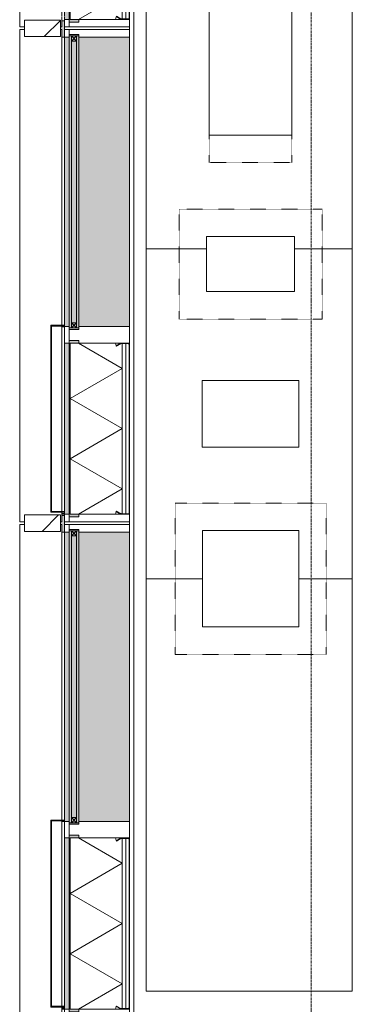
# Model space of a CAD drawing. Header units: millimetres. Extents: x -281 to 121694, y -16481 to 65128.
# Tile 23 of 256: x 8940 to 10150, y 16307 to 19889. Entities that reach past the tile are written whole.
import ezdxf

# ---------------------------------------------------------------- set-up
doc = ezdxf.new("R2010")
doc.units = ezdxf.units.MM
doc.linetypes.add('Grid Line', pattern=[12, 6, -2, 2, -2])
doc.linetypes.add('NLRS_Dash-0_6mm_Space-0_6mm_cpz', pattern=[1.2, 0.6, -0.6])
for name, color, linetype, lineweight in [('A--L$01A__Algemeen', 7, 'Continuous', 5), ('A--L$07A__Stramien', 1, 'Continuous', 5), ('A--L21__Buitenwanden', 3, 'Continuous', 5), ('A--L3__Afbouw', 2, 'Continuous', 5), ('A--L82__LosseGebruikersInvent', 1, 'Continuous', 5), ('A--L8__LosseInventaris', 1, 'Continuous', 5), ('A--LD21__DetailPenFijnHidden', 1, 'Continuous', 5), ('Specialty Equipment', 1, 'Continuous', 5)]:
    doc.layers.add(name, color=color, linetype=linetype, lineweight=lineweight)
pattern_1 = [(315, (-17157.5, 9103), (449.013, 449.013), []), (315, (-17157.5, 8944.25), (898.026, 0), []), (315, (-17157.5, 9261.75), (898.026, 0), [])]
pattern_2 = [(315, (-18957.5, 9103), (449.013, 449.013), []), (315, (-18957.5, 8944.25), (898.026, 0), []), (315, (-18957.5, 9261.75), (898.026, 0), [])]
pattern_3 = [(315, (-20757.5, 9103), (449.013, 449.013), []), (315, (-20757.5, 8944.25), (898.026, 0), []), (315, (-20757.5, 9261.75), (898.026, 0), [])]

# ---------------------------------------------------------------- blocks, each defined once
blk = doc.blocks.new('Rectangular Mullion - 1332_435 x 60_30min-34469616-L_80_ 13')
at = {"layer": 'A--LD21__DetailPenFijnHidden'}
blk.add_hatch(color=256, dxfattribs=at).paths.add_polyline_path([(30, 237), (-30, 237), (-29.2, 247.1), (-7.5, 247.1), (-7.5, 252), (2.5, 252), (2.5, 247.1), (30, 247.1)])
for p, q in [((-30, 237), (-30, 247.1)), ((30, 247.1), (30, 237))]:
    blk.add_line(p, q, dxfattribs=at)
blk = doc.blocks.new('NLRS_21_GM_LB_element gevel_gen_cpz - NLRS_21_13_08_elementgevel element_gen_cpz-61925245-L_80_ 13')
at = {"layer": 'A--L$01A__Algemeen'}
h = blk.add_hatch(dxfattribs=at)
h.set_pattern_fill('FP_142', color=256, style=0, pattern_type=2)
h.set_pattern_definition(pattern_1)
h.paths.add_polyline_path([(-895, -17), (-867.5, -17), (-867.5, 0), (-895, 0)])
h.paths.add_polyline_path([(-245, 0), (-245, -17), (-185, -17), (-185, 0), (-240.5, 0)])
h.paths.add_polyline_path([(867.5, 0), (867.5, -17), (895, -17), (895, 0), (872.5, 0)])
for points in [[(-877.5, -52), (-867.5, -51.5), (-867.5, -20), (-245, -20), (-245, -52), (-235, -52), (-235, -17), (-877.5, -17)], [(-185, -237), (867.5, -237), (867.5, -52), (-185, -52)]]:
    blk.add_hatch(color=256, dxfattribs=at).paths.add_polyline_path(points)
h = blk.add_hatch(color=256, dxfattribs=at)
h.paths.add_polyline_path([(-867.5, -17), (-245, -17), (-245, 0), (-867.5, 0)])
h.paths.add_polyline_path([(-185, -17), (867.5, -17), (867.5, 0), (-185, 0)])
h = blk.add_hatch(dxfattribs=at)
h.set_pattern_fill('FP_142', color=256, style=0, pattern_type=2)
h.set_pattern_definition(pattern_1)
h.paths.add_polyline_path([(-867.5, -205.8), (-867.5, -232), (-865.5, -232), (-865.5, -205.8)])
h.paths.add_polyline_path([(-866.8, -203.3), (-865.1, -204.3), (-856.3, -189.2), (-858.1, -188.2)])
h.paths.add_polyline_path([(-862.5, -237), (-250, -237), (-250, -235), (-862.5, -235)])
h.paths.add_polyline_path([(-256.2, -189.2), (-247.4, -204.3), (-245.7, -203.3), (-254.4, -188.2)])
h.paths.add_polyline_path([(-247, -205.8), (-247, -232), (-245, -232), (-245, -205.8)])
h = blk.add_hatch(dxfattribs=at)
h.set_pattern_fill('FP_141', color=256, style=0, pattern_type=2)
h.set_pattern_definition([(315, (-17157.5, 9103), (42.4264, 42.4264), []), (45, (-17157.5, 9103), (-42.4264, 42.4264), [])])
h.paths.add_polyline_path([(-254.4, -188.2), (-245, -204.3), (-245, -185.7), (-249.9, -186.3)])
for p, q in [((-867.5, 0), (-895, 0)), ((-895, 0), (-895, -17)), ((-867.5, -17), (-867.5, 0)), ((-867.5, 0), (-860, 0)), ((-857, 0), (-245, 0)), ((-185, 0), (-245, 0)), ((-245, 0), (-245, -17)), ((-185, -17), (-185, 0)), ((-185, 0), (-183, 0)), ((-180, 0), (867.5, 0)), ((895, 0), (867.5, 0)), ((867.5, 0), (867.5, -17)), ((895, -17), (895, 0)), ((-877.5, -17), (-895, -17)), ((-895, -17), (-895, -237)), ((-895, -17), (-867.5, -17)), ((-877.5, -52), (-877.5, -17)), ((-245, -17), (-867.5, -17)), ((-245, -20), (-867.5, -20)), ((-867.5, -20), (-867.5, -185.7)), ((-245, -20), (-867.5, -20)), ((-867.5, -20), (-867.5, -185.7)), ((-775.6, -210), (-665.9, -20)), ((-556.2, -210), (-665.9, -20)), ((-556.2, -210), (-446.6, -20)), ((-336.9, -210), (-446.6, -20)), ((-245, -17), (-190, -17)), ((-245, -185.7), (-245, -20)), ((-245, -185.7), (-245, -20)), ((-195, -17), (-235, -17)), ((-235, -17), (-235, -52)), ((-195, -52), (-195, -17)), ((872.5, -17), (895, -17)), ((895, -17), (877.5, -17)), ((877.5, -17), (877.5, -52)), ((895, -237), (895, -17)), ((-867.5, -52), (-877.5, -52)), ((-775.6, -210), (-867.5, -50.9)), ((-336.9, -210), (-245, -50.9)), ((-235, -52), (-245, -52)), ((-190, -52), (-195, -52)), ((-185, -237), (-185, -52)), ((867.5, -52), (867.5, -237)), ((877.5, -52), (872.5, -52)), ((-867.5, -185.7), (-867.5, -204.5)), ((-867.5, -204.5), (-867.5, -205.8)), ((-867.5, -204.5), (-867.5, -205.8)), ((-867.5, -205.8), (-867.5, -232)), ((-858.1, -188.2), (-866.8, -203.3)), ((-865.5, -232), (-865.5, -205.8)), ((-865.5, -210), (-247, -210)), ((-865.5, -210), (-247, -210)), ((-865.1, -204.3), (-856.3, -189.2)), ((-856.3, -189.2), (-858.1, -188.2)), ((-254.4, -188.2), (-256.2, -189.2)), ((-256.2, -189.2), (-247.4, -204.3)), ((-245.7, -203.3), (-254.4, -188.2)), ((-247, -205.8), (-247, -232)), ((-245, -204.5), (-245, -185.7)), ((-245, -205.8), (-245, -204.5)), ((-245, -205.8), (-245, -204.5)), ((-245, -232), (-245, -205.8)), ((-895, -237), (-867.5, -237)), ((-867.5, -232), (-867.5, -237)), ((-867.5, -237), (-862.5, -237)), ((-865.5, -222.5), (-247, -222.5)), ((-250, -235), (-862.5, -235)), ((-862.5, -237), (-250, -237)), ((-250, -237), (-245, -237)), ((-245, -237), (-245, -232)), ((-245, -237), (-185, -237)), ((867.5, -237), (-185, -237)), ((867.5, -237), (895, -237))]:
    blk.add_line(p, q, dxfattribs=at)
for centre, radius, start, end in [((-867.5, -204.5), 18.8, 60, 90), ((-862.5, -205.8), 5, 150, 180), ((-862.5, -205.8), 3, 150, 180), ((-245, -204.5), 18.8, 90, 120), ((-250, -205.8), 3, 0, 30), ((-250, -205.8), 5, 360, 30), ((-862.5, -232), 5, 180, 270), ((-862.5, -232), 3, 180, 270), ((-862.5, -232), 3, 180, 270), ((-250, -232), 3, 270, 360), ((-250, -232), 3, 270, 0), ((-250, -232), 5, 270, 0)]:
    blk.add_arc(centre, radius, start, end, dxfattribs=at)
blk = doc.blocks.new('NLRS_41_GM_LB_zetwerk gevel_gen_cpz - NLRS_41_12_05_GM_zetwerk gevel_gen_cpz-61879868-L_80_ 13')
at = {"layer": 'A--L$01A__Algemeen'}
for p, q in [((375, 50), (-305, 50)), ((-305, 50), (-305, 0)), ((-302, 0), (-302, 47)), ((-302, 47), (372, 47)), ((372, 47), (372, 0)), ((375, 0), (375, 50)), ((-305, 0), (-302, 0)), ((372, 0), (375, 0))]:
    blk.add_line(p, q, dxfattribs=at)
blk = doc.blocks.new('NLRS_21_GM_LB_element gevel_gen_cpz - NLRS_21_13_08_elementgevel element_gen_cpz-65367693-L_80_ 13')
at = {"layer": 'A--L$01A__Algemeen'}
h = blk.add_hatch(dxfattribs=at)
h.set_pattern_fill('FP_145', color=256, style=0, pattern_type=2)
h.set_pattern_definition(pattern_2)
h.paths.add_polyline_path([(-895, -17), (-867.5, -17), (-867.5, 0), (-895, 0)])
h.paths.add_polyline_path([(-245, -17), (-185, -17), (-185, 0), (-245, 0)])
h.paths.add_polyline_path([(867.5, 0), (867.5, -17), (895, -17), (895, 0), (872.5, 0)])
for points in [[(-877.5, -52), (-867.5, -51.5), (-867.5, -20), (-245, -20), (-245, -52), (-235, -52), (-235, -17), (-877.5, -17), (-877.5, -20)], [(-185, -237), (867.5, -237), (867.5, -52), (-185, -52)]]:
    blk.add_hatch(color=256, dxfattribs=at).paths.add_polyline_path(points)
h = blk.add_hatch(color=256, dxfattribs=at)
h.paths.add_polyline_path([(-867.5, -17), (-245, -17), (-245, 0), (-867.5, 0)])
h.paths.add_polyline_path([(-185, 0), (-185, -17), (867.5, -17), (867.5, 0), (-183, 0)])
h = blk.add_hatch(dxfattribs=at)
h.set_pattern_fill('FP_145', color=256, style=0, pattern_type=2)
h.set_pattern_definition(pattern_2)
h.paths.add_polyline_path([(-867.5, -232), (-865.5, -232), (-865.5, -205.8), (-867.5, -205.8)])
h.paths.add_polyline_path([(-866.8, -203.3), (-865.1, -204.3), (-856.3, -189.2), (-858.1, -188.2)])
h.paths.add_polyline_path([(-862.5, -237), (-250, -237), (-250, -235), (-862.5, -235)])
h.paths.add_polyline_path([(-256.2, -189.2), (-247.4, -204.3), (-245.7, -203.3), (-254.4, -188.2)])
h.paths.add_polyline_path([(-247, -232), (-245, -232), (-245, -205.8), (-247, -205.8)])
h = blk.add_hatch(dxfattribs=at)
h.set_pattern_fill('FP_144', color=256, style=0, pattern_type=2)
h.set_pattern_definition([(315, (-18957.5, 9103), (42.4264, 42.4264), []), (45, (-18957.5, 9103), (-42.4264, 42.4264), [])])
h.paths.add_polyline_path([(-254.4, -188.2), (-245, -204.3), (-245, -185.7), (-249.9, -186.3)])
for p, q in [((-867.5, 0), (-895, 0)), ((-895, 0), (-895, -17)), ((-867.5, -17), (-867.5, 0)), ((-867.5, 0), (-860, 0)), ((-857, 0), (-245, 0)), ((-185, 0), (-245, 0)), ((-245, 0), (-245, -17)), ((-185, -17), (-185, 0)), ((-185, 0), (-183, 0)), ((-180, 0), (867.5, 0)), ((895, 0), (867.5, 0)), ((867.5, 0), (867.5, -17)), ((895, -17), (895, 0)), ((-877.5, -17), (-895, -17)), ((-895, -17), (-895, -237)), ((-895, -17), (-867.5, -17)), ((-877.5, -52), (-877.5, -17)), ((-245, -17), (-867.5, -17)), ((-245, -20), (-867.5, -20)), ((-867.5, -20), (-867.5, -185.7)), ((-245, -20), (-867.5, -20)), ((-867.5, -20), (-867.5, -185.7)), ((-775.6, -210), (-665.9, -20)), ((-556.2, -210), (-665.9, -20)), ((-556.2, -210), (-446.6, -20)), ((-336.9, -210), (-446.6, -20)), ((-245, -17), (-190, -17)), ((-245, -185.7), (-245, -20)), ((-245, -185.7), (-245, -20)), ((-195, -17), (-235, -17)), ((-235, -17), (-235, -52)), ((-195, -52), (-195, -17)), ((872.5, -17), (895, -17)), ((895, -17), (877.5, -17)), ((877.5, -17), (877.5, -52)), ((895, -237), (895, -17)), ((-867.5, -52), (-877.5, -52)), ((-775.6, -210), (-867.5, -50.9)), ((-336.9, -210), (-245, -50.9)), ((-235, -52), (-245, -52)), ((-190, -52), (-195, -52)), ((-185, -237), (-185, -52)), ((867.5, -52), (867.5, -237)), ((877.5, -52), (872.5, -52)), ((-867.5, -185.7), (-867.5, -204.5)), ((-867.5, -204.5), (-867.5, -205.8)), ((-867.5, -204.5), (-867.5, -205.8)), ((-867.5, -205.8), (-867.5, -232)), ((-858.1, -188.2), (-866.8, -203.3)), ((-865.5, -232), (-865.5, -205.8)), ((-865.5, -210), (-247, -210)), ((-865.5, -210), (-247, -210)), ((-865.1, -204.3), (-856.3, -189.2)), ((-856.3, -189.2), (-858.1, -188.2)), ((-254.4, -188.2), (-256.2, -189.2)), ((-256.2, -189.2), (-247.4, -204.3)), ((-245.7, -203.3), (-254.4, -188.2)), ((-247, -205.8), (-247, -232)), ((-245, -204.5), (-245, -185.7)), ((-245, -205.8), (-245, -204.5)), ((-245, -205.8), (-245, -204.5)), ((-245, -232), (-245, -205.8)), ((-895, -237), (-867.5, -237)), ((-867.5, -232), (-867.5, -237)), ((-867.5, -237), (-862.5, -237)), ((-865.5, -222.5), (-247, -222.5)), ((-250, -235), (-862.5, -235)), ((-862.5, -237), (-250, -237)), ((-250, -237), (-245, -237)), ((-245, -237), (-245, -232)), ((-245, -237), (-185, -237)), ((867.5, -237), (-185, -237)), ((867.5, -237), (895, -237))]:
    blk.add_line(p, q, dxfattribs=at)
for centre, radius, start, end in [((-867.5, -204.5), 18.8, 60, 90), ((-862.5, -205.8), 5, 150, 180), ((-862.5, -205.8), 3, 150, 180), ((-245, -204.5), 18.8, 90, 120), ((-250, -205.8), 3, 0, 30), ((-250, -205.8), 5, 360, 30), ((-862.5, -232), 5, 180, 270), ((-862.5, -232), 3, 180, 270), ((-862.5, -232), 3, 180, 270), ((-250, -232), 3, 270, 360), ((-250, -232), 3, 270, 0), ((-250, -232), 5, 270, 0)]:
    blk.add_arc(centre, radius, start, end, dxfattribs=at)
blk = doc.blocks.new('NLRS_41_GM_LB_vin gevel_gen_cpz - 41_12_XX_vin gevel-V152-L_80_ 13')
at = {"layer": 'A--L$01A__Algemeen'}
h = blk.add_hatch(dxfattribs=at)
h.set_pattern_fill('FP_146', color=256, style=0, pattern_type=2)
h.set_pattern_definition([(315, (-18057.5, 9103), (449.013, 449.013), []), (315, (-18057.5, 8944.25), (898.026, 0), []), (315, (-18057.5, 9261.75), (898.026, 0), [])])
h.paths.add_polyline_path([(-30, 15), (30, 15), (30, 145), (-30, 145), (-30, 124.7)])
for p, q in [((30, 145), (-30, 145)), ((-30, 145), (-30, 15)), ((30, 15), (30, 145)), ((-30, 15), (30, 15))]:
    blk.add_line(p, q, dxfattribs=at)
blk = doc.blocks.new('NLRS_21_GM_LB_element gevel_gen_cpz - NLRS_21_13_08_elementgevel element_gen_cpz-V153-L_80_ 13')
at = {"layer": 'A--L$01A__Algemeen'}
h = blk.add_hatch(dxfattribs=at)
h.set_pattern_fill('FP_148', color=256, style=0, pattern_type=2)
h.set_pattern_definition(pattern_3)
h.paths.add_polyline_path([(-895, -17), (-867.5, -17), (-867.5, 0), (-895, 0)])
h.paths.add_polyline_path([(-245, 0), (-245, -17), (-185, -17), (-185, 0), (-234.2, 0)])
h.paths.add_polyline_path([(867.5, 0), (867.5, -17), (895, -17), (895, 0), (872.5, 0)])
for points in [[(-877.5, -52), (-867.5, -51.5), (-867.5, -20), (-245, -20), (-245, -52), (-235, -52), (-235, -17), (-877.5, -17)], [(-185, -237), (867.5, -237), (867.5, -52), (-185, -52)]]:
    blk.add_hatch(color=256, dxfattribs=at).paths.add_polyline_path(points)
h = blk.add_hatch(color=256, dxfattribs=at)
h.paths.add_polyline_path([(-867.5, -17), (-245, -17), (-245, 0), (-867.5, 0)])
h.paths.add_polyline_path([(-185, -17), (867.5, -17), (867.5, 0), (-185, 0)])
h = blk.add_hatch(dxfattribs=at)
h.set_pattern_fill('FP_147', color=256, style=0, pattern_type=2)
h.set_pattern_definition([(315, (-20757.5, 9103), (42.4264, 42.4264), []), (45, (-20757.5, 9103), (-42.4264, 42.4264), [])])
h.paths.add_polyline_path([(-867.5, -185.7), (-866.8, -203.3), (-858.1, -188.2), (-866.8, -185.7)])
h = blk.add_hatch(dxfattribs=at)
h.set_pattern_fill('FP_148', color=256, style=0, pattern_type=2)
h.set_pattern_definition(pattern_3)
h.paths.add_polyline_path([(-867.5, -205.8), (-867.5, -232), (-865.5, -232), (-865.5, -205.8)])
h.paths.add_polyline_path([(-866.8, -203.3), (-865.1, -204.3), (-856.3, -189.2), (-858.1, -188.2)])
h.paths.add_polyline_path([(-862.5, -237), (-250, -237), (-250, -235), (-862.5, -235)])
h.paths.add_polyline_path([(-256.2, -189.2), (-247.4, -204.3), (-245.7, -203.3), (-254.4, -188.2)])
h.paths.add_polyline_path([(-247, -205.8), (-247, -232), (-245, -232), (-245, -205.8)])
for p, q in [((-867.5, 0), (-895, 0)), ((-895, 0), (-895, -17)), ((-867.5, -17), (-867.5, 0)), ((-867.5, 0), (-860, 0)), ((-857, 0), (-245, 0)), ((-185, 0), (-245, 0)), ((-245, 0), (-245, -17)), ((-185, -17), (-185, 0)), ((-185, 0), (-183, 0)), ((-180, 0), (867.5, 0)), ((895, 0), (867.5, 0)), ((867.5, 0), (867.5, -17)), ((895, -17), (895, 0)), ((-877.5, -17), (-895, -17)), ((-895, -17), (-895, -237)), ((-895, -17), (-867.5, -17)), ((-877.5, -52), (-877.5, -17)), ((-245, -17), (-867.5, -17)), ((-245, -20), (-867.5, -20)), ((-867.5, -20), (-867.5, -185.7)), ((-245, -20), (-867.5, -20)), ((-867.5, -20), (-867.5, -185.7)), ((-775.6, -210), (-665.9, -20)), ((-556.2, -210), (-665.9, -20)), ((-556.2, -210), (-446.6, -20)), ((-336.9, -210), (-446.6, -20)), ((-245, -17), (-190, -17)), ((-245, -185.7), (-245, -20)), ((-245, -185.7), (-245, -20)), ((-195, -17), (-235, -17)), ((-235, -17), (-235, -52)), ((-195, -52), (-195, -17)), ((872.5, -17), (895, -17)), ((895, -17), (877.5, -17)), ((877.5, -17), (877.5, -52)), ((895, -237), (895, -17)), ((-867.5, -52), (-877.5, -52)), ((-775.6, -210), (-867.5, -50.9)), ((-336.9, -210), (-245, -50.9)), ((-235, -52), (-245, -52)), ((-190, -52), (-195, -52)), ((-185, -237), (-185, -52)), ((867.5, -52), (867.5, -237)), ((877.5, -52), (872.5, -52)), ((-867.5, -185.7), (-867.5, -204.5)), ((-867.5, -204.5), (-867.5, -205.8)), ((-867.5, -204.5), (-867.5, -205.8)), ((-867.5, -205.8), (-867.5, -232)), ((-858.1, -188.2), (-866.8, -203.3)), ((-865.5, -232), (-865.5, -205.8)), ((-865.5, -210), (-247, -210)), ((-865.5, -210), (-247, -210)), ((-865.1, -204.3), (-856.3, -189.2)), ((-856.3, -189.2), (-858.1, -188.2)), ((-254.4, -188.2), (-256.2, -189.2)), ((-256.2, -189.2), (-247.4, -204.3)), ((-245.7, -203.3), (-254.4, -188.2)), ((-247, -205.8), (-247, -232)), ((-245, -204.5), (-245, -185.7)), ((-245, -205.8), (-245, -204.5)), ((-245, -205.8), (-245, -204.5)), ((-245, -232), (-245, -205.8)), ((-895, -237), (-867.5, -237)), ((-867.5, -232), (-867.5, -237)), ((-867.5, -237), (-862.5, -237)), ((-865.5, -222.5), (-247, -222.5)), ((-250, -235), (-862.5, -235)), ((-862.5, -237), (-250, -237)), ((-250, -237), (-245, -237)), ((-245, -237), (-245, -232)), ((-245, -237), (-185, -237)), ((867.5, -237), (-185, -237)), ((867.5, -237), (895, -237))]:
    blk.add_line(p, q, dxfattribs=at)
for centre, radius, start, end in [((-867.5, -204.5), 18.8, 60, 90), ((-862.5, -205.8), 5, 150, 180), ((-862.5, -205.8), 3, 150, 180), ((-245, -204.5), 18.8, 90, 120), ((-250, -205.8), 3, 0, 30), ((-250, -205.8), 5, 360, 30), ((-862.5, -232), 5, 180, 270), ((-862.5, -232), 3, 180, 270), ((-862.5, -232), 3, 180, 270), ((-250, -232), 3, 270, 360), ((-250, -232), 3, 270, 0), ((-250, -232), 5, 270, 0)]:
    blk.add_arc(centre, radius, start, end, dxfattribs=at)
blk = doc.blocks.new('NLRS_41_GM_LB_vin gevel_gen_cpz - 41_12_XX_vin gevel-V154-L_80_ 13')
at = {"layer": 'A--L$01A__Algemeen'}
h = blk.add_hatch(dxfattribs=at)
h.set_pattern_fill('FP_149', color=256, style=0, pattern_type=2)
h.set_pattern_definition([(315, (-19857.5, 9103), (449.013, 449.013), []), (315, (-19857.5, 8944.25), (898.026, 0), []), (315, (-19857.5, 9261.75), (898.026, 0), [])])
h.paths.add_polyline_path([(-30, 15), (30, 15), (30, 145), (-30, 145), (-30, 124.7)])
for p, q in [((30, 145), (-30, 145)), ((-30, 145), (-30, 15)), ((30, 15), (30, 145)), ((-30, 15), (30, 15))]:
    blk.add_line(p, q, dxfattribs=at)
blk = doc.blocks.new('CSWK_double-triple glass panel - CSWK_double-triple glass panel-55889924-L_80_ 13')
at = {"layer": 'A--L$01A__Algemeen'}
for points in [[(-531.25, 100), (-531.25, 92), (531.25, 92), (531.25, 100), (-518.79, 100)], [(-531.25, 73), (-531.25, 65), (531.25, 65), (531.25, 73), (-518.79, 73)]]:
    blk.add_hatch(color=256, dxfattribs=at).paths.add_polyline_path(points)
at = {"layer": 'A--L82__LosseGebruikersInvent'}
blk.add_hatch(color=256, dxfattribs=at).paths.add_polyline_path([(-536.25, 100), (-536.25, 65), (-531.25, 65), (-531.25, 73), (531.25, 73), (531.25, 65), (536.25, 65), (536.25, 100), (531.25, 100), (531.25, 92), (-531.25, 92), (-531.25, 100)])
at = {"layer": 'A--L$01A__Algemeen'}
for p, q in [((531.25, 100), (-531.25, 100)), ((-531.25, 100), (-531.25, 92)), ((-531.25, 92), (531.25, 92)), ((-531.25, 92), (-512.25, 92)), ((-531.25, 73), (-531.25, 92)), ((-531.25, 92), (-512.25, 73)), ((-512.25, 92), (-531.25, 73)), ((531.25, 73), (-531.25, 73)), ((-531.25, 73), (-531.25, 65)), ((-512.25, 73), (-531.25, 73)), ((-512.25, 92), (-512.25, 73)), ((512.25, 92), (531.25, 92)), ((512.25, 73), (512.25, 92)), ((512.25, 92), (531.25, 73)), ((531.25, 92), (512.25, 73)), ((531.25, 73), (512.25, 73)), ((531.25, 92), (531.25, 100)), ((531.25, 92), (531.25, 73)), ((531.25, 65), (531.25, 73)), ((-531.25, 65), (531.25, 65))]:
    blk.add_line(p, q, dxfattribs=at)
blk = doc.blocks.new('NLRS_82_FU_UN_lab en spoel tafels_gen_kad - labtafel dxbxh 750x1500x950-V300-L_80_ 13')
at = {"layer": 'A--L$01A__Algemeen'}
for p, q in [((750, 262.7), (-750, 262.7)), ((-750, 262.7), (-750, -487.3)), ((750, 57.7), (750, 262.7)), ((750, -487.3), (750, -292.3)), ((-750, -487.3), (750, -487.3))]:
    blk.add_line(p, q, dxfattribs=at)
blk = doc.blocks.new('NLRS_82_FU_UN_lab en spoel tafels_gen_kad - labtafel dxbxh 750x1200x950-V301-L_80_ 13')
at = {"layer": 'A--L$01A__Algemeen'}
for p, q in [((600, 262.7), (-600, 262.7)), ((-600, 262.7), (-600, 42.7)), ((600, -487.3), (600, 262.7)), ((-600, -277.3), (-600, -487.3)), ((-600, -487.3), (600, -487.3))]:
    blk.add_line(p, q, dxfattribs=at)
blk = doc.blocks.new('NLRS_82_FU_UN_lab en spoel tafels_gen_kad - labtafel dxbxh 750x1200x950-V305-L_80_ 13')
at = {"layer": 'A--L$01A__Algemeen'}
for p, q in [((600, 262.7), (-600, 262.7)), ((-600, 262.7), (-600, 57.7)), ((600, 42.7), (600, 262.7)), ((600, -487.3), (600, -277.3)), ((-600, -292.3), (-600, -487.3)), ((-600, -487.3), (600, -487.3))]:
    blk.add_line(p, q, dxfattribs=at)
blk = doc.blocks.new('Rectangular Mullion - gevelband kader-V345-L_80_ 13')
at = {"layer": 'A--L3__Afbouw'}
for p, q in [((8939.9, 12652.5), (8958, 12652.5)), ((8939.9, 10862.5), (8939.9, 12652.5)), ((9088, 12652.5), (9092.9, 12652.5)), ((9092.9, 12652.5), (9092.9, 11577.5)), ((9092.9, 11574.5), (9092.9, 10900.5)), ((9092.9, 10897.5), (9092.9, 10862.5)), ((8958, 10862.5), (8939.9, 10862.5)), ((9092.9, 10862.5), (9088, 10862.5))]:
    blk.add_line(p, q, dxfattribs=at)
blk = doc.blocks.new('NLRS_82_SE_LB_laboratorium apparaat space reservation_gen_cpz - lab apparaat_tafelniveau-57701104-L_80_ 13')
at = {"layer": 'A--L8__LosseInventaris', "linetype": 'NLRS_Dash-0_6mm_Space-0_6mm_cpz'}
for p, q in [((-275, 275), (275, 275)), ((-275, 275), (-275, -275)), ((275, 275), (275, -275)), ((-275, -275), (275, -275))]:
    blk.add_line(p, q, dxfattribs=at)
at = {"layer": 'Specialty Equipment'}
for p, q in [((175, 175), (-175, 175)), ((-175, 175), (-175, -175)), ((175, -175), (175, 175)), ((-175, -175), (175, -175))]:
    blk.add_line(p, q, dxfattribs=at)
blk = doc.blocks.new('NLRS_82_SE_LB_laboratorium apparaat space reservation_gen_cpz - lab apparaat_tafelniveau-57701105-L_80_ 13')
at = {"layer": 'A--L8__LosseInventaris'}
for p, q in [((121.5, 176), (-121.5, 176)), ((-121.5, 176), (-121.5, -176)), ((121.5, -176), (121.5, 176)), ((-121.5, -176), (121.5, -176))]:
    blk.add_line(p, q, dxfattribs=at)
at = {"layer": 'A--L8__LosseInventaris', "linetype": 'NLRS_Dash-0_6mm_Space-0_6mm_cpz'}
for p, q in [((-121.5, 176), (121.5, 176)), ((-121.5, 176), (-121.5, -176)), ((121.5, 176), (121.5, -176)), ((-121.5, -176), (121.5, -176))]:
    blk.add_line(p, q, dxfattribs=at)
blk = doc.blocks.new('NLRS_82_SE_LB_laboratorium apparaat space reservation_gen_cpz - lab apparaat_tafelniveau-57701106-L_80_ 13')
at = {"layer": 'A--L8__LosseInventaris', "linetype": 'NLRS_Dash-0_6mm_Space-0_6mm_cpz'}
for p, q in [((-200, 260), (200, 260)), ((-200, 260), (-200, -260)), ((200, 260), (200, -260)), ((-200, -260), (200, -260))]:
    blk.add_line(p, q, dxfattribs=at)
at = {"layer": 'A--L8__LosseInventaris'}
for p, q in [((100, 160), (-100, 160)), ((-100, 160), (-100, -160)), ((100, -160), (100, 160)), ((-100, -160), (100, -160))]:
    blk.add_line(p, q, dxfattribs=at)
blk = doc.blocks.new('NLRS_82_SE_LB_laboratorium apparaat space reservation_gen_cpz - lab apparaat_tafelniveau-57701107-L_80_ 13')
at = {"layer": 'A--L8__LosseInventaris', "linetype": 'NLRS_Dash-0_6mm_Space-0_6mm_cpz'}
for p, q in [((-351, 150.5), (351, 150.5)), ((-351, 150.5), (-351, -150.5)), ((351, 150.5), (351, -150.5)), ((-351, -150.5), (351, -150.5))]:
    blk.add_line(p, q, dxfattribs=at)
at = {"layer": 'A--L8__LosseInventaris'}
for p, q in [((251, 150.5), (-251, 150.5)), ((-251, 150.5), (-251, -150.5)), ((251, -150.5), (251, 150.5)), ((-251, -150.5), (251, -150.5))]:
    blk.add_line(p, q, dxfattribs=at)
blk = doc.blocks.new('zetwerk - NLRS_41_12_05_GM_zetwerk gevel_gen_cpz-73492048-L_80_ 13')
at = {"layer": 'A--LD21__DetailPenFijnHidden'}
h = blk.add_hatch(color=256, dxfattribs=at)
h.paths.add_polyline_path([(307.5, 0), (304.5, 0), (304.5, -10.1), (307.5, -10.1)])
h.paths.add_polyline_path([(-374.5, 0), (-377, 0), (-376.9, -10.1), (-374.5, -10.1)])
for p, q in [((-374.5, -10.1), (-374.5, 0)), ((304.5, 0), (304.5, -10.1)), ((307.5, -10.1), (307.5, 0))]:
    blk.add_line(p, q, dxfattribs=at)

msp = doc.modelspace()

# ---------------------------------------------------------------- linework, layer by layer
at = {"layer": 'A--L$07A__Stramien', "linetype": 'Grid Line'}
msp.add_line((10000, 64428.4), (10000, 5044.8), dxfattribs=at)
at = {"layer": 'A--L21__Buitenwanden'}
for p, q in [((9355, 56545), (9355, 9055)), ((9103, 19852.5), (9103, 19862.5)), ((9340, 19852.5), (9340, 19862.5)), ((9340, 18772.5), (9340, 19825)), ((9103, 18052.5), (9103, 18062.5)), ((9340, 18052.5), (9340, 18062.5)), ((9340, 16972.5), (9340, 18025))]:
    msp.add_line(p, q, dxfattribs=at)

# ---------------------------------------------------------------- block references
at = {"layer": 'A--L$01A__Algemeen', "rotation": 89.99999999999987}
for name, p in [('NLRS_21_GM_LB_element gevel_gen_cpz - NLRS_21_13_08_elementgevel element_gen_cpz-V153-L_80_ 13', (9103, 20757.5)), ('NLRS_41_GM_LB_vin gevel_gen_cpz - 41_12_XX_vin gevel-V154-L_80_ 13', (9103, 19857.5)), ('NLRS_21_GM_LB_element gevel_gen_cpz - NLRS_21_13_08_elementgevel element_gen_cpz-65367693-L_80_ 13', (9103, 18957.5)), ('CSWK_double-triple glass panel - CSWK_double-triple glass panel-55889924-L_80_ 13', (9220, 19298.8)), ('NLRS_41_GM_LB_zetwerk gevel_gen_cpz - NLRS_41_12_05_GM_zetwerk gevel_gen_cpz-61879868-L_80_ 13', (9103, 18402.5)), ('NLRS_41_GM_LB_vin gevel_gen_cpz - 41_12_XX_vin gevel-V152-L_80_ 13', (9103, 18057.5)), ('NLRS_21_GM_LB_element gevel_gen_cpz - NLRS_21_13_08_elementgevel element_gen_cpz-61925245-L_80_ 13', (9103, 17157.5)), ('CSWK_double-triple glass panel - CSWK_double-triple glass panel-55889924-L_80_ 13', (9220, 17498.8)), ('NLRS_41_GM_LB_zetwerk gevel_gen_cpz - NLRS_41_12_05_GM_zetwerk gevel_gen_cpz-61879868-L_80_ 13', (9103, 16602.5))]:
    msp.add_blockref(name, p, dxfattribs=at)
at = {"layer": 'A--L3__Afbouw'}
for p in [(0, 9000), (0, 7200), (0, 5400)]:
    msp.add_blockref('Rectangular Mullion - gevelband kader-V345-L_80_ 13', p, dxfattribs=at)
at = {"layer": 'A--L82__LosseGebruikersInvent', "rotation": 89.9999999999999}
for name, p in [('NLRS_82_FU_UN_lab en spoel tafels_gen_kad - labtafel dxbxh 750x1200x950-V301-L_80_ 13', (9662.7, 19655.3)), ('NLRS_82_FU_UN_lab en spoel tafels_gen_kad - labtafel dxbxh 750x1200x950-V305-L_80_ 13', (9662.7, 18455.3)), ('NLRS_82_FU_UN_lab en spoel tafels_gen_kad - labtafel dxbxh 750x1500x950-V300-L_80_ 13', (9662.7, 17105.3))]:
    msp.add_blockref(name, p, dxfattribs=at)
at = {"layer": 'A--L8__LosseInventaris', "linetype": 'NLRS_Dash-0_6mm_Space-0_6mm_cpz', "rotation": 269.9999999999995}
for name, p in [('NLRS_82_SE_LB_laboratorium apparaat space reservation_gen_cpz - lab apparaat_tafelniveau-57701107-L_80_ 13', (9780, 19720)), ('NLRS_82_SE_LB_laboratorium apparaat space reservation_gen_cpz - lab apparaat_tafelniveau-57701106-L_80_ 13', (9780, 19000)), ('NLRS_82_SE_LB_laboratorium apparaat space reservation_gen_cpz - lab apparaat_tafelniveau-57701105-L_80_ 13', (9780, 18455.3)), ('NLRS_82_SE_LB_laboratorium apparaat space reservation_gen_cpz - lab apparaat_tafelniveau-57701104-L_80_ 13', (9780, 17855.3))]:
    msp.add_blockref(name, p, dxfattribs=at)
at = {"layer": 'A--LD21__DetailPenFijnHidden', "extrusion": (0, 0, -1), "rotation": 270.0000000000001}
for p in [(-9340, 19855), (-9340, 18055)]:
    msp.add_blockref('Rectangular Mullion - 1332_435 x 60_30min-34469616-L_80_ 13', p, dxfattribs=at)
at = {"layer": 'A--LD21__DetailPenFijnHidden', "rotation": 269.9999999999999}
for p in [(9103, 18397.5), (9103, 16597.5)]:
    msp.add_blockref('zetwerk - NLRS_41_12_05_GM_zetwerk gevel_gen_cpz-73492048-L_80_ 13', p, dxfattribs=at)

doc.saveas('drawing.dxf')
